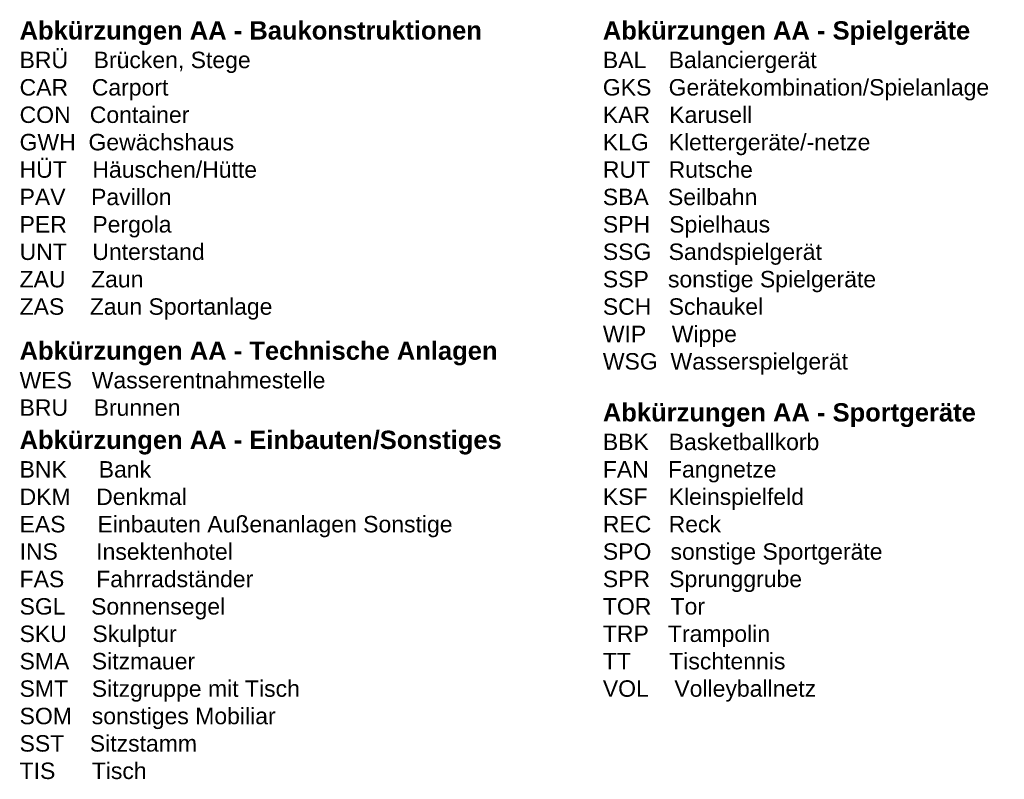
# Model space of a CAD drawing. Extents: x 319258 to 319412, y 5688830 to 5688960.
# Tile 3 of 3: x 319340 to 319412, y 5688905 to 5688960. Entities that reach past the tile are written whole.
import ezdxf

# ---------------------------------------------------------------- set-up
doc = ezdxf.new("R2010")
doc.units = 0
doc.linetypes.add('ACAD_ISO02W100', pattern=[15, 12, -3])
doc.layers.add('F_LAYOUT_LEGENDE', color=7, linetype='CONTINUOUS')
doc.styles.add('ARIAL', font='arial.ttf')

msp = doc.modelspace()

# ---------------------------------------------------------------- texts
at = {"layer": 'F_LAYOUT_LEGENDE', "linetype": 'ACAD_ISO02W100', "ltscale": 0.025, "char_height": 1.2, "attachment_point": 1, "style": 'ARIAL'}
for s, insert in [('{\\fArial|b1|i0|c0|p34;\\H1.11111x;Abkürzungen AA - Baukonstruktionen\\P}BRÜ    Brücken, Stege\\PCAR^I Carport\\PCON   Container\\PGWH  Gewächshaus\\PHÜT    Häuschen/Hütte\\PPAV    Pavillon\\PPER    Pergola\\PUNT    Unterstand\\PZAU    Zaun\\PZAS    Zaun Sportanlage', (319339.858, 5688960.013)), ('{\\fArial|b1|i0|c0|p34;\\H1.11111x;Abkürzungen AA - Spielgeräte\\P}BAL^IBalanciergerät\\PGKS^IGerätekombination/Spielanlage\\PKAR   Karusell\\PKLG^IKlettergeräte/-netze\\PRUT^IRutsche\\PSBA   Seilbahn\\PSPH   Spielhaus\\PSSG^ISandspielgerät\\PSSP   sonstige Spielgeräte\\PSCH^ISchaukel\\PWIP    Wippe\\PWSG  Wasserspielgerät', (319382.415, 5688960.013)), ('{\\fArial|b1|i0|c0|p34;\\H1.11111x;Abkürzungen AA - Technische Anlagen\\P}WES^I Wasserentnahmestelle\\PBRU    Brunnen', (319339.858, 5688936.635)), ('{\\fArial|b1|i0|c0|p34;\\H1.11111x;Abkürzungen AA - Sportgeräte\\P}BBK^IBasketballkorb\\PFAN   Fangnetze\\PKSF^IKleinspielfeld\\PREC^IReck\\PSPO   sonstige Sportgeräte\\PSPR   Sprunggrube\\PTOR   Tor\\PTRP   Trampolin\\PTT      Tischtennis\\PVOL    Volleyballnetz', (319382.415, 5688932.129)), ('{\\fArial|b1|i0|c0|p34;\\H1.11111x;Abkürzungen AA - Einbauten/Sonstiges\\fArial|b0|i0|c0|p34;\\P}BNK     Bank\\PDKM    Denkmal\\PEAS     Einbauten Außenanlagen Sonstige\\PINS      Insektenhotel\\PFAS     Fahrradständer\\PSGL    Sonnensegel\\PSKU    Skulptur\\PSMA^I Sitzmauer\\PSMT^I Sitzgruppe mit Tisch\\PSOM^I sonstiges Mobiliar\\PSST    Sitzstamm\\PTIS^I Tisch', (319339.858, 5688930.124))]:
    msp.add_mtext_dynamic_manual_height_columns(s, width=68.66901, gutter_width=6, heights=[0], dxfattribs=dict(at, insert=insert))

doc.saveas('drawing.dxf')
